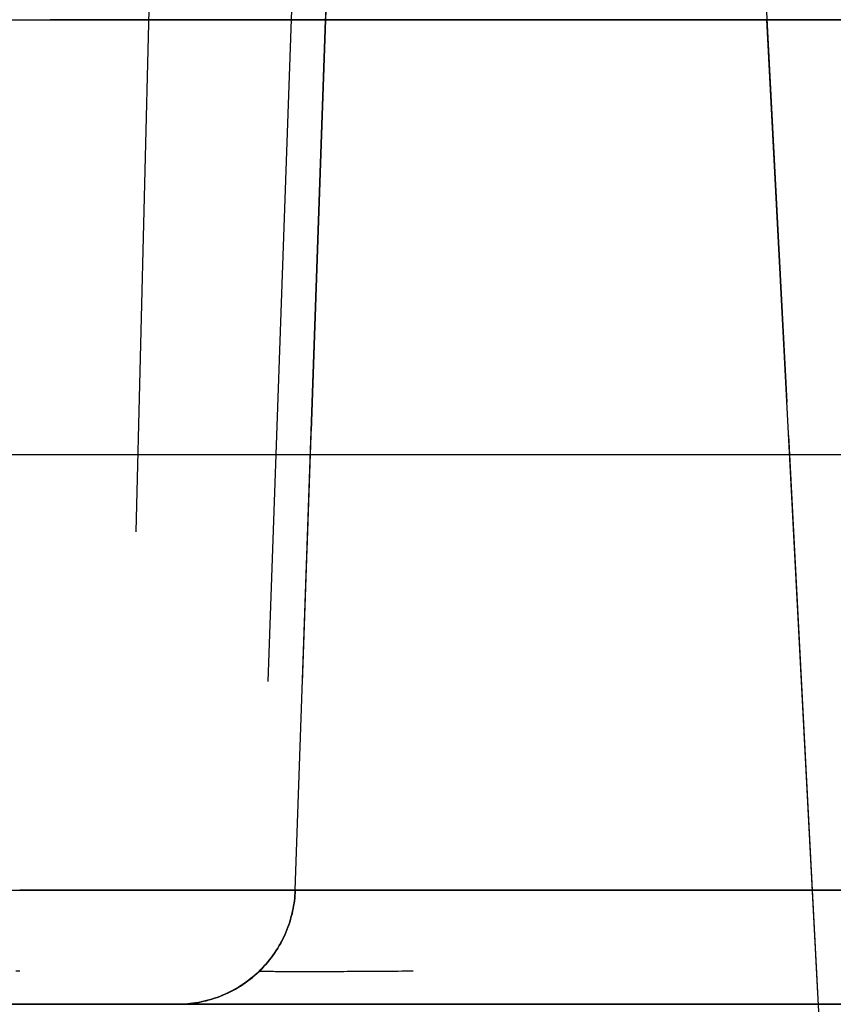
# Model space of a CAD drawing. Header units: millimetres. Extents: x -15 to 7, y 1 to 148.
# Tile 21 of 256: x -10.12 to -8.05, y 14.54 to 17.04. Entities that reach past the tile are written whole.
import ezdxf

# ---------------------------------------------------------------- set-up
doc = ezdxf.new("R2010")
doc.units = ezdxf.units.MM
doc.header["$MEASUREMENT"] = 0
doc.layers.add('Default', color=7, linetype='Continuous', true_color=0x000000)

msp = doc.modelspace()

# ---------------------------------------------------------------- linework, layer by layer
at = {"layer": 'Default', "color": 1, "true_color": 0xff0000}
for points in [[(-12.7003, 17.0353), (-7.2, 17.0353)], [(-11.7003, 17.0353), (-8.2188, 17.0353)], [(-5.7, 17.0353), (-10.0402, 17.0353)], [(-9.4172, 14.8248), (-9.34, 17.0353)], [(-6.2, 17.0353), (-9.0402, 17.0353)], [(-8.2188, 17.0353), (-4.0585, 17.0353)], [(-8.0893, 14.5635), (-8.2188, 17.0353)], [(-7.2, 15.9301), (-12.6617, 15.9301)], [(-8.1609, 15.9301), (-11.6617, 15.9301)], [(-5.7, 15.9301), (-10.0788, 15.9301)], [(-6.1614, 15.9301), (-9.0788, 15.9301)], [(-12.6231, 14.8248), (-7.2, 14.8248)], [(-11.6231, 14.8248), (-8.103, 14.8248)], [(-5.7, 14.8248), (-10.1174, 14.8248)], [(-9.717, 14.5353), (-9.7105, 14.5354), (-9.7039, 14.5356), (-9.6972, 14.536), (-9.6905, 14.5365), (-9.6838, 14.5372), (-9.6771, 14.538), (-9.6703, 14.539), (-9.6634, 14.5401), (-9.6566, 14.5415), (-9.6498, 14.543), (-9.6429, 14.5446), (-9.636, 14.5464), (-9.6292, 14.5485), (-9.6224, 14.5506), (-9.6155, 14.553), (-9.6087, 14.5555), (-9.602, 14.5583), (-9.5952, 14.5612), (-9.5885, 14.5642), (-9.5819, 14.5675), (-9.5753, 14.5709), (-9.5688, 14.5745), (-9.5623, 14.5783), (-9.556, 14.5822), (-9.5497, 14.5863), (-9.5435, 14.5906), (-9.5374, 14.595), (-9.5314, 14.5996), (-9.5255, 14.6044), (-9.5198, 14.6093), (-9.5141, 14.6143), (-9.5086, 14.6195), (-9.5032, 14.6248), (-9.498, 14.6303), (-9.4929, 14.6359), (-9.4879, 14.6416), (-9.4831, 14.6474), (-9.4785, 14.6534), (-9.474, 14.6594), (-9.4697, 14.6655), (-9.4655, 14.6718), (-9.4615, 14.6781), (-9.4577, 14.6845), (-9.454, 14.6909), (-9.4506, 14.6975), (-9.4473, 14.704), (-9.4441, 14.7107), (-9.4412, 14.7173), (-9.4384, 14.724), (-9.4358, 14.7308), (-9.4334, 14.7375), (-9.4311, 14.7443), (-9.4291, 14.7511), (-9.4272, 14.7579), (-9.4254, 14.7647), (-9.4239, 14.7715), (-9.4225, 14.7783), (-9.4213, 14.785), (-9.4202, 14.7917), (-9.4193, 14.7984), (-9.4185, 14.8051), (-9.4179, 14.8117), (-9.4175, 14.8183), (-9.4172, 14.8248)], [(-9.4172, 14.8248), (-9.4175, 14.8183), (-9.4179, 14.8117), (-9.4185, 14.8051), (-9.4193, 14.7984), (-9.4202, 14.7917), (-9.4213, 14.785), (-9.4225, 14.7783), (-9.4239, 14.7715), (-9.4254, 14.7647), (-9.4272, 14.7579), (-9.4291, 14.7511), (-9.4311, 14.7443), (-9.4334, 14.7375), (-9.4358, 14.7308), (-9.4384, 14.724), (-9.4412, 14.7173), (-9.4441, 14.7107), (-9.4473, 14.704), (-9.4506, 14.6975), (-9.454, 14.6909), (-9.4577, 14.6845), (-9.4615, 14.6781), (-9.4655, 14.6718), (-9.4697, 14.6655), (-9.474, 14.6594), (-9.4785, 14.6534), (-9.4831, 14.6474), (-9.4879, 14.6416), (-9.4929, 14.6359), (-9.498, 14.6303), (-9.5032, 14.6248), (-9.5086, 14.6195), (-9.5141, 14.6143), (-9.5198, 14.6093), (-9.5255, 14.6044), (-9.5314, 14.5996), (-9.5374, 14.595), (-9.5435, 14.5906), (-9.5497, 14.5863), (-9.556, 14.5822), (-9.5623, 14.5783), (-9.5688, 14.5745), (-9.5753, 14.5709), (-9.5819, 14.5675), (-9.5885, 14.5642), (-9.5952, 14.5612), (-9.602, 14.5583), (-9.6087, 14.5555), (-9.6155, 14.553), (-9.6224, 14.5506), (-9.6292, 14.5485), (-9.636, 14.5464), (-9.6429, 14.5446), (-9.6498, 14.543), (-9.6566, 14.5415), (-9.6634, 14.5401), (-9.6703, 14.539), (-9.6771, 14.538), (-9.6838, 14.5372), (-9.6905, 14.5365), (-9.6972, 14.536), (-9.7039, 14.5356), (-9.7105, 14.5354), (-9.717, 14.5353)], [(-9.717, 14.5353), (-9.7105, 14.5354), (-9.704, 14.5356), (-9.6974, 14.536), (-9.6907, 14.5365), (-9.684, 14.5371), (-9.6773, 14.538), (-9.6706, 14.5389), (-9.6638, 14.5401), (-9.657, 14.5414), (-9.6502, 14.5429), (-9.6433, 14.5445), (-9.6365, 14.5463), (-9.6297, 14.5483), (-9.6229, 14.5505), (-9.6161, 14.5528), (-9.6093, 14.5553), (-9.6025, 14.558), (-9.5958, 14.5609), (-9.5892, 14.5639), (-9.5825, 14.5671), (-9.576, 14.5705), (-9.5694, 14.5741), (-9.563, 14.5779), (-9.5566, 14.5818), (-9.5504, 14.5859), (-9.5442, 14.5901), (-9.5381, 14.5945), (-9.5321, 14.5991), (-9.5262, 14.6038), (-9.5204, 14.6087), (-9.5148, 14.6137), (-9.5092, 14.6189), (-9.5038, 14.6242), (-9.4986, 14.6297), (-9.4934, 14.6353), (-9.4885, 14.641), (-9.4836, 14.6468), (-9.479, 14.6527), (-9.4745, 14.6588), (-9.4701, 14.6649), (-9.4659, 14.6711), (-9.4619, 14.6774), (-9.4581, 14.6838), (-9.4544, 14.6903), (-9.4509, 14.6968), (-9.4476, 14.7034), (-9.4444, 14.7101), (-9.4414, 14.7168), (-9.4386, 14.7235), (-9.436, 14.7303), (-9.4336, 14.737), (-9.4313, 14.7439), (-9.4292, 14.7507), (-9.4273, 14.7575), (-9.4255, 14.7643), (-9.424, 14.7712), (-9.4225, 14.778), (-9.4213, 14.7848), (-9.4202, 14.7915), (-9.4193, 14.7983), (-9.4185, 14.805), (-9.4179, 14.8116), (-9.4175, 14.8183), (-9.4172, 14.8248)], [(-6.1228, 14.8248), (-9.1174, 14.8248)], [(-7.2, 14.5353), (-12.6231, 14.5353)], [(-7.2, 14.5353), (-12.6231, 14.5353)], [(-11.823, 14.5353), (-9.6742, 14.5353)], [(-6.1127, 14.5353), (-11.6231, 14.5353)], [(-10.1174, 14.5353), (-5.7, 14.5353)], [(-5.7, 14.5353), (-10.1174, 14.5353)], [(-9.1174, 14.5353), (-6.1127, 14.5353)], [(-8.0878, 14.5354), (-6.1127, 14.5354)]]:
    msp.add_lwpolyline(points, dxfattribs=at)
at = {"layer": 'Default', "color": 1, "true_color": 0xff0000, "extrusion": (0, 1, 0)}
for points in [[(10.0402, -93.4362), (10.0468, -93.4363), (10.0536, -93.4365), (10.0603, -93.4369), (10.0671, -93.4375), (10.074, -93.4381), (10.0809, -93.439), (10.0878, -93.44), (10.0948, -93.4412), (10.1017, -93.4426), (10.1087, -93.4442), (10.1157, -93.4459), (10.1227, -93.4478), (10.1297, -93.4499), (10.1367, -93.4522), (10.1436, -93.4546), (10.1506, -93.4573), (10.1575, -93.4601), (10.1643, -93.4631), (10.1712, -93.4663), (10.1779, -93.4697), (10.1846, -93.4733), (10.1913, -93.4771), (10.1978, -93.481), (10.2043, -93.4851), (10.2107, -93.4894), (10.2169, -93.4938), (10.2231, -93.4985), (10.2292, -93.5033), (10.2351, -93.5082), (10.241, -93.5133), (10.2467, -93.5186), (10.2522, -93.524), (10.2576, -93.5296), (10.2629, -93.5353), (10.268, -93.5411), (10.273, -93.5471), (10.2778, -93.5531), (10.2824, -93.5593), (10.2869, -93.5656), (10.2911, -93.572), (10.2953, -93.5784), (10.2992, -93.585), (10.3029, -93.5916), (10.3065, -93.5983), (10.3099, -93.6051), (10.3131, -93.6119), (10.3161, -93.6188), (10.319, -93.6257), (10.3216, -93.6326), (10.3241, -93.6396), (10.3263, -93.6465), (10.3284, -93.6535), (10.3303, -93.6605), (10.3321, -93.6675), (10.3336, -93.6745), (10.335, -93.6815), (10.3362, -93.6884), (10.3372, -93.6954), (10.3381, -93.7022), (10.3388, -93.7091), (10.3393, -93.7159), (10.3397, -93.7227), (10.3399, -93.7294), (10.34, -93.7361)], [(9.4278, -36.9378), (10.1522, -37.6621)], [(9.34, -36.7258), (9.3401, -36.733), (9.3403, -36.7402), (9.3408, -36.7474), (9.3414, -36.7547), (9.3422, -36.7619), (9.3432, -36.7692), (9.3443, -36.7764), (9.3456, -36.7837), (9.3472, -36.7909), (9.3489, -36.7981), (9.3507, -36.8053), (9.3528, -36.8125), (9.355, -36.8196), (9.3575, -36.8266), (9.3601, -36.8336), (9.3628, -36.8405), (9.3658, -36.8474), (9.3689, -36.8541), (9.3721, -36.8608), (9.3756, -36.8674), (9.3792, -36.8739), (9.3829, -36.8803), (9.3868, -36.8866), (9.3908, -36.8928), (9.395, -36.8989), (9.3993, -36.9048), (9.4038, -36.9107), (9.4084, -36.9164), (9.4131, -36.9219), (9.4179, -36.9273), (9.4228, -36.9326), (9.4278, -36.9378)], [(10.1682, -37.6236), (9.4664, -36.9218)], [(9.505, -36.9058), (10.1842, -37.5849)], [(10.3962, -37.3729), (9.717, -36.6938)]]:
    msp.add_lwpolyline(points, dxfattribs=at)
at = {"layer": 'Default', "color": 1, "true_color": 0xff0000, "extrusion": (0.001217, 0.034857, 0.999392)}
for points in [[(10.6286, -17.7101), (10.6286, -19.9233)], [(9.9288, -17.8764), (9.9288, -15.6633)]]:
    msp.add_lwpolyline(points, dxfattribs=at)
at = {"layer": 'Default', "color": 1, "true_color": 0xff0000, "extrusion": (0.999392, -0.034857, 0.001217)}
for points in [[(16.675, -93.4232), (14.4632, -93.346)], [(14.498, -33.661), (16.7099, -33.7382)]]:
    msp.add_lwpolyline(points, dxfattribs=at)
at = {"layer": 'Default', "color": 1, "true_color": 0xff0000, "extrusion": (1, 0, 0)}
for points in [[(14.8248, -89.5134), (17.0353, -89.4362)], [(14.8248, -29.8271), (17.0353, -29.75)], [(17.0353, -34.0498), (17.0353, -36.7258)], [(17.0353, -29.75), (17.0353, -30.2502)], [(15.9301, -36.7098), (15.9301, -34.0112)], [(15.7854, -30.1847), (15.7854, -29.7936)], [(14.8248, -93.359), (14.8183, -93.3587), (14.8117, -93.3583), (14.8051, -93.3577), (14.7984, -93.357), (14.7917, -93.356), (14.785, -93.355), (14.7783, -93.3538), (14.7715, -93.3524), (14.7647, -93.3508), (14.7579, -93.3491), (14.7511, -93.3472), (14.7443, -93.3451), (14.7375, -93.3428), (14.7308, -93.3404), (14.724, -93.3378), (14.7173, -93.3351), (14.7107, -93.3321), (14.704, -93.329), (14.6975, -93.3257), (14.6909, -93.3222), (14.6845, -93.3185), (14.6781, -93.3147), (14.6718, -93.3107), (14.6655, -93.3066), (14.6594, -93.3022), (14.6534, -93.2978), (14.6474, -93.2931), (14.6416, -93.2883), (14.6359, -93.2834), (14.6303, -93.2783), (14.6248, -93.273), (14.6195, -93.2676), (14.6143, -93.2621), (14.6093, -93.2565), (14.6044, -93.2507), (14.5996, -93.2448), (14.595, -93.2388), (14.5906, -93.2327), (14.5863, -93.2265), (14.5822, -93.2203), (14.5783, -93.2139), (14.5745, -93.2074), (14.5709, -93.2009), (14.5675, -93.1943), (14.5642, -93.1877), (14.5612, -93.181), (14.5583, -93.1743), (14.5555, -93.1675), (14.553, -93.1607), (14.5506, -93.1539), (14.5485, -93.147), (14.5464, -93.1402), (14.5446, -93.1333), (14.543, -93.1265), (14.5415, -93.1196), (14.5401, -93.1128), (14.539, -93.106), (14.538, -93.0992), (14.5372, -93.0924), (14.5365, -93.0857), (14.536, -93.079), (14.5356, -93.0724), (14.5354, -93.0658), (14.5353, -93.0592)], [(14.8248, -33.9726), (14.8248, -36.6938)], [(14.5353, -36.6938), (14.5353, -33.9726)], [(14.5353, -30.127), (14.5353, -33.3729)]]:
    msp.add_lwpolyline(points, dxfattribs=at)
at = {"layer": 'Default', "color": 1, "true_color": 0xff0000, "extrusion": (0.000609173, 0.02467, 0.999695)}
msp.add_lwpolyline([(10.2075, -17.7038), (10.2075, -15.492)], dxfattribs=at)
at = {"layer": 'Default', "color": 1, "true_color": 0xff0000, "extrusion": (0.000504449, 0.014446, 0.999896)}
for points in [[(-9.4092, 17.5672), (-9.4864, 15.3565)], [(-9.3987, 15.3534), (-9.3215, 17.5641)], [(-9.3869, 15.6902), (-9.3215, 17.5641)]]:
    msp.add_lwpolyline(points, dxfattribs=at)
at = {"layer": 'Default', "color": 1, "true_color": 0xff0000, "extrusion": (2.85973e-14, 1, -2.85973e-14)}
msp.add_lwpolyline([(9.0402, -33.75), (9.0468, -33.75), (9.0536, -33.7503), (9.0603, -33.7506), (9.0671, -33.7512), (9.074, -33.7519), (9.0809, -33.7527), (9.0878, -33.7538), (9.0948, -33.755), (9.1017, -33.7563), (9.1087, -33.7579), (9.1157, -33.7596), (9.1227, -33.7615), (9.1297, -33.7636), (9.1367, -33.7659), (9.1436, -33.7684), (9.1506, -33.771), (9.1575, -33.7738), (9.1643, -33.7769), (9.1712, -33.7801), (9.1779, -33.7834), (9.1846, -33.787), (9.1913, -33.7908), (9.1978, -33.7947), (9.2043, -33.7988), (9.2107, -33.8031), (9.2169, -33.8076), (9.2231, -33.8122), (9.2292, -33.817), (9.2351, -33.8219), (9.241, -33.8271), (9.2467, -33.8323), (9.2522, -33.8377), (9.2576, -33.8433), (9.2629, -33.849), (9.268, -33.8548), (9.273, -33.8608), (9.2778, -33.8668), (9.2824, -33.873), (9.2869, -33.8793), (9.2911, -33.8857), (9.2953, -33.8921), (9.2992, -33.8987), (9.3029, -33.9053), (9.3065, -33.912), (9.3099, -33.9188), (9.3131, -33.9256), (9.3161, -33.9325), (9.319, -33.9394), (9.3216, -33.9463), (9.3241, -33.9533), (9.3263, -33.9603), (9.3284, -33.9672), (9.3303, -33.9742), (9.3321, -33.9812), (9.3336, -33.9882), (9.335, -33.9952), (9.3362, -34.0021), (9.3372, -34.0091), (9.3381, -34.016), (9.3388, -34.0228), (9.3393, -34.0296), (9.3397, -34.0364), (9.3399, -34.0431), (9.34, -34.0498)], dxfattribs=at)
at = {"layer": 'Default', "color": 1, "true_color": 0xff0000, "extrusion": (0.001824, -0.034804, 0.999392)}
msp.add_lwpolyline([(-7.316, 14.1798), (-7.316, 16.3947)], dxfattribs=at)
at = {"layer": 'Default', "color": 1, "true_color": 0xff0000, "extrusion": (-0.002735, 0.052193, 0.998633)}
msp.add_lwpolyline([(7.316, -18.9993), (7.316, -16.4925)], dxfattribs=at)
at = {"layer": 'Default', "color": 1, "true_color": 0xff0000, "extrusion": (0.034878, 0.998783, -0.034878)}
for points in [[(10.6286, -92.7978), (10.6352, -92.7979), (10.642, -92.7981), (10.6487, -92.7985), (10.6555, -92.7991), (10.6624, -92.7998), (10.6693, -92.8006), (10.6762, -92.8017), (10.6831, -92.8029), (10.6901, -92.8043), (10.6971, -92.8058), (10.7041, -92.8076), (10.7111, -92.8095), (10.718, -92.8116), (10.725, -92.8139), (10.732, -92.8163), (10.7389, -92.819), (10.7458, -92.8218), (10.7527, -92.8248), (10.7595, -92.828), (10.7662, -92.8314), (10.7729, -92.835), (10.7795, -92.8388), (10.7861, -92.8427), (10.7926, -92.8468), (10.7989, -92.8511), (10.8052, -92.8556), (10.8114, -92.8602), (10.8175, -92.865), (10.8234, -92.87), (10.8292, -92.8751), (10.8349, -92.8804), (10.8405, -92.8858), (10.8459, -92.8913), (10.8511, -92.897), (10.8563, -92.9029), (10.8612, -92.9088), (10.866, -92.9149), (10.8706, -92.9211), (10.8751, -92.9273), (10.8794, -92.9337), (10.8835, -92.9402), (10.8874, -92.9468), (10.8912, -92.9534), (10.8947, -92.9601), (10.8981, -92.9669), (10.9013, -92.9737), (10.9044, -92.9805), (10.9072, -92.9874), (10.9098, -92.9944), (10.9123, -93.0013), (10.9146, -93.0083), (10.9167, -93.0153), (10.9186, -93.0223), (10.9203, -93.0293), (10.9218, -93.0363), (10.9232, -93.0432), (10.9244, -93.0502), (10.9255, -93.0571), (10.9263, -93.064), (10.927, -93.0709), (10.9275, -93.0777), (10.9279, -93.0844), (10.9282, -93.0912), (10.9282, -93.0978)], [(9.6292, -33.1466), (9.6359, -33.1467), (9.6426, -33.1469), (9.6493, -33.1473), (9.6561, -33.1479), (9.663, -33.1486), (9.6699, -33.1494), (9.6768, -33.1505), (9.6837, -33.1517), (9.6907, -33.1531), (9.6977, -33.1546), (9.7047, -33.1564), (9.7117, -33.1583), (9.7186, -33.1604), (9.7256, -33.1627), (9.7326, -33.1651), (9.7395, -33.1678), (9.7464, -33.1706), (9.7533, -33.1736), (9.7601, -33.1769), (9.7668, -33.1802), (9.7735, -33.1838), (9.7802, -33.1876), (9.7867, -33.1915), (9.7932, -33.1956), (9.7995, -33.1999), (9.8058, -33.2044), (9.812, -33.209), (9.8181, -33.2138), (9.824, -33.2188), (9.8298, -33.2239), (9.8355, -33.2292), (9.8411, -33.2346), (9.8465, -33.2402), (9.8518, -33.2459), (9.8569, -33.2517), (9.8618, -33.2576), (9.8666, -33.2637), (9.8712, -33.2699), (9.8757, -33.2762), (9.88, -33.2825), (9.8841, -33.289), (9.888, -33.2956), (9.8918, -33.3022), (9.8954, -33.3089), (9.8987, -33.3157), (9.9019, -33.3225), (9.905, -33.3293), (9.9078, -33.3362), (9.9104, -33.3432), (9.9129, -33.3501), (9.9152, -33.3571), (9.9173, -33.3641), (9.9192, -33.3711), (9.9209, -33.3781), (9.9225, -33.3851), (9.9238, -33.3921), (9.925, -33.399), (9.9261, -33.4059), (9.9269, -33.4128), (9.9276, -33.4197), (9.9282, -33.4265), (9.9285, -33.4333), (9.9288, -33.44), (9.9288, -33.4466)]]:
    msp.add_lwpolyline(points, dxfattribs=at)
at = {"layer": 'Default', "color": 1, "true_color": 0xff0000, "extrusion": (0.034896, 0.999286, -0.014454)}
for points in [[(9.9288, -36.4806), (9.9289, -36.4872), (9.9291, -36.4939), (9.9295, -36.5007), (9.93, -36.5075), (9.9307, -36.5143), (9.9316, -36.5212), (9.9326, -36.5282), (9.9338, -36.5351), (9.9352, -36.5421), (9.9368, -36.5491), (9.9385, -36.5561), (9.9404, -36.5631), (9.9425, -36.57), (9.9448, -36.577), (9.9472, -36.584), (9.9499, -36.5909), (9.9527, -36.5978), (9.9557, -36.6047), (9.9589, -36.6115), (9.9623, -36.6183), (9.9659, -36.625), (9.9696, -36.6316), (9.9736, -36.6382), (9.9777, -36.6446), (9.982, -36.651), (9.9864, -36.6573), (9.9911, -36.6635), (9.9958, -36.6695), (10.0008, -36.6755), (10.0059, -36.6813), (10.0112, -36.687), (10.0166, -36.6926)], [(9.9288, -36.4806), (9.9289, -36.4877), (9.9292, -36.495), (9.9296, -36.5022), (9.9302, -36.5094), (9.931, -36.5167), (9.932, -36.524), (9.9331, -36.5312), (9.9345, -36.5385), (9.936, -36.5457), (9.9377, -36.5529), (9.9396, -36.5601), (9.9416, -36.5672), (9.9439, -36.5743), (9.9463, -36.5814), (9.9489, -36.5884), (9.9516, -36.5953), (9.9546, -36.6021), (9.9577, -36.6089), (9.961, -36.6156), (9.9644, -36.6222), (9.968, -36.6287), (9.9717, -36.6351), (9.9756, -36.6414), (9.9796, -36.6476), (9.9838, -36.6537), (9.9881, -36.6596), (9.9926, -36.6655), (9.9972, -36.6712), (10.0019, -36.6767), (10.0067, -36.6821), (10.0116, -36.6874), (10.0166, -36.6926)]]:
    msp.add_lwpolyline(points, dxfattribs=at)
at = {"layer": 'Default', "color": 1, "true_color": 0xff0000, "extrusion": (-0.034709, 0.998795, 0.034709)}
for points in [[(9.8086, -93.9169), (9.8033, -93.9118), (9.7979, -93.9067), (9.7924, -93.9019), (9.7867, -93.8971), (9.7809, -93.8925), (9.7751, -93.8881), (9.7691, -93.8838), (9.763, -93.8797), (9.7569, -93.8757), (9.7506, -93.8718), (9.7442, -93.8681), (9.7378, -93.8646), (9.7313, -93.8612), (9.7247, -93.858), (9.718, -93.855), (9.7113, -93.8521), (9.7044, -93.8494), (9.6976, -93.8468), (9.6906, -93.8444), (9.6836, -93.8422), (9.6766, -93.8402), (9.6694, -93.8383), (9.6623, -93.8366), (9.6551, -93.835), (9.6479, -93.8337), (9.6406, -93.8325), (9.6333, -93.8315), (9.626, -93.8307), (9.6186, -93.8301), (9.6112, -93.8296), (9.6038, -93.8293), (9.5964, -93.8292)], [(8.8092, -34.2654), (8.8144, -34.2707), (8.8194, -34.2761), (8.8243, -34.2817), (8.829, -34.2873), (8.8336, -34.2931), (8.838, -34.299), (8.8423, -34.3049), (8.8464, -34.311), (8.8504, -34.3172), (8.8542, -34.3235), (8.8579, -34.3298), (8.8614, -34.3363), (8.8648, -34.3428), (8.868, -34.3494), (8.871, -34.3561), (8.8739, -34.3628), (8.8766, -34.3697), (8.8792, -34.3765), (8.8816, -34.3835), (8.8838, -34.3905), (8.8858, -34.3975), (8.8877, -34.4047), (8.8894, -34.4118), (8.8909, -34.419), (8.8923, -34.4262), (8.8934, -34.4335), (8.8944, -34.4408), (8.8952, -34.4482), (8.8959, -34.4555), (8.8963, -34.4629), (8.8966, -34.4703), (8.8966, -34.4777)], [(8.8092, -34.2654), (8.8039, -34.2602), (8.7985, -34.2552), (8.793, -34.2503), (8.7873, -34.2456), (8.7816, -34.241), (8.7757, -34.2366), (8.7697, -34.2323), (8.7636, -34.2281), (8.7575, -34.2241), (8.7512, -34.2203), (8.7448, -34.2166), (8.7384, -34.2131), (8.7319, -34.2097), (8.7253, -34.2065), (8.7186, -34.2035), (8.7119, -34.2006), (8.705, -34.1979), (8.6982, -34.1953), (8.6912, -34.1929), (8.6842, -34.1907), (8.6772, -34.1886), (8.6701, -34.1868), (8.6629, -34.1851), (8.6557, -34.1835), (8.6485, -34.1822), (8.6412, -34.181), (8.6339, -34.18), (8.6266, -34.1792), (8.6192, -34.1785), (8.6118, -34.1781), (8.6044, -34.1778), (8.597, -34.1777)]]:
    msp.add_lwpolyline(points, dxfattribs=at)
at = {"layer": 'Default', "color": 1, "true_color": 0xff0000, "extrusion": (0.707107, -5.69462e-14, 0.707107)}
msp.add_lwpolyline([(14.5353, -19.0755), (14.5354, -19.082), (14.5356, -19.0885), (14.536, -19.0951), (14.5365, -19.1018), (14.5371, -19.1084), (14.538, -19.1152), (14.5389, -19.1219), (14.5401, -19.1287), (14.5414, -19.1355), (14.5429, -19.1423), (14.5445, -19.1491), (14.5463, -19.156), (14.5483, -19.1628), (14.5505, -19.1696), (14.5528, -19.1764), (14.5553, -19.1832), (14.558, -19.1899), (14.5609, -19.1966), (14.5639, -19.2033), (14.5671, -19.2099), (14.5705, -19.2165), (14.5741, -19.223), (14.5779, -19.2295), (14.5818, -19.2358), (14.5859, -19.2421), (14.5901, -19.2483), (14.5945, -19.2544), (14.5991, -19.2604), (14.6038, -19.2663), (14.6087, -19.2721), (14.6137, -19.2777), (14.6189, -19.2832), (14.6242, -19.2886), (14.6297, -19.2939), (14.6353, -19.299), (14.641, -19.304), (14.6468, -19.3088), (14.6527, -19.3135), (14.6588, -19.318), (14.6649, -19.3224), (14.6711, -19.3265), (14.6774, -19.3306), (14.6838, -19.3344), (14.6903, -19.3381), (14.6968, -19.3416), (14.7034, -19.3449), (14.7101, -19.3481), (14.7168, -19.351), (14.7235, -19.3538), (14.7303, -19.3565), (14.737, -19.3589), (14.7439, -19.3612), (14.7507, -19.3633), (14.7575, -19.3652), (14.7643, -19.3669), (14.7712, -19.3685), (14.778, -19.3699), (14.7848, -19.3712), (14.7915, -19.3723), (14.7983, -19.3732), (14.805, -19.3739), (14.8116, -19.3745), (14.8183, -19.375), (14.8248, -19.3753)], dxfattribs=at)
at = {"layer": 'Default', "color": 1, "true_color": 0xff0000, "extrusion": (1, 4.65872e-15, -1.04237e-14)}
msp.add_lwpolyline([(14.5353, -89.8132), (14.5354, -89.8068), (14.5356, -89.8002), (14.536, -89.7936), (14.5365, -89.787), (14.5371, -89.7803), (14.538, -89.7736), (14.5389, -89.7668), (14.5401, -89.76), (14.5414, -89.7532), (14.5429, -89.7464), (14.5445, -89.7396), (14.5463, -89.7328), (14.5483, -89.7259), (14.5505, -89.7191), (14.5528, -89.7123), (14.5553, -89.7055), (14.558, -89.6988), (14.5609, -89.6921), (14.5639, -89.6854), (14.5671, -89.6788), (14.5705, -89.6722), (14.5741, -89.6657), (14.5779, -89.6592), (14.5818, -89.6529), (14.5859, -89.6466), (14.5901, -89.6404), (14.5945, -89.6343), (14.5991, -89.6283), (14.6038, -89.6224), (14.6087, -89.6166), (14.6137, -89.611), (14.6189, -89.6055), (14.6242, -89.6001), (14.6297, -89.5948), (14.6353, -89.5897), (14.641, -89.5847), (14.6468, -89.5799), (14.6527, -89.5752), (14.6588, -89.5707), (14.6649, -89.5664), (14.6711, -89.5622), (14.6774, -89.5581), (14.6838, -89.5543), (14.6903, -89.5506), (14.6968, -89.5471), (14.7034, -89.5438), (14.7101, -89.5406), (14.7168, -89.5377), (14.7235, -89.5349), (14.7303, -89.5322), (14.737, -89.5298), (14.7439, -89.5275), (14.7507, -89.5254), (14.7575, -89.5235), (14.7643, -89.5218), (14.7712, -89.5202), (14.778, -89.5188), (14.7848, -89.5175), (14.7915, -89.5165), (14.7983, -89.5155), (14.805, -89.5148), (14.8116, -89.5142), (14.8183, -89.5137), (14.8248, -89.5134)], dxfattribs=at)
at = {"layer": 'Default', "color": 1, "true_color": 0xff0000, "extrusion": (0.707107, -4.94317e-15, 0.707107)}
msp.add_lwpolyline([(14.8248, -19.3753), (14.8183, -19.375), (14.8117, -19.3745), (14.8051, -19.3739), (14.7984, -19.3732), (14.7917, -19.3723), (14.785, -19.3712), (14.7783, -19.37), (14.7715, -19.3686), (14.7647, -19.367), (14.7579, -19.3653), (14.7511, -19.3634), (14.7443, -19.3613), (14.7375, -19.3591), (14.7308, -19.3567), (14.724, -19.3541), (14.7173, -19.3513), (14.7107, -19.3483), (14.704, -19.3452), (14.6975, -19.3419), (14.6909, -19.3384), (14.6845, -19.3348), (14.6781, -19.331), (14.6718, -19.327), (14.6655, -19.3228), (14.6594, -19.3185), (14.6534, -19.314), (14.6474, -19.3093), (14.6416, -19.3045), (14.6359, -19.2996), (14.6303, -19.2945), (14.6248, -19.2892), (14.6195, -19.2839), (14.6143, -19.2783), (14.6093, -19.2727), (14.6044, -19.2669), (14.5996, -19.2611), (14.595, -19.2551), (14.5906, -19.249), (14.5863, -19.2428), (14.5822, -19.2365), (14.5783, -19.2301), (14.5745, -19.2237), (14.5709, -19.2172), (14.5675, -19.2106), (14.5642, -19.2039), (14.5612, -19.1973), (14.5583, -19.1905), (14.5555, -19.1838), (14.553, -19.1769), (14.5506, -19.1701), (14.5485, -19.1633), (14.5464, -19.1564), (14.5446, -19.1496), (14.543, -19.1427), (14.5415, -19.1359), (14.5401, -19.129), (14.539, -19.1222), (14.538, -19.1154), (14.5372, -19.1087), (14.5365, -19.1019), (14.536, -19.0952), (14.5356, -19.0886), (14.5354, -19.082), (14.5353, -19.0755)], dxfattribs=at)
at = {"layer": 'Default', "color": 1, "true_color": 0xff0000, "extrusion": (0.382472, 0.000107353, 0.923967)}
msp.add_lwpolyline([(14.538, -3.9735), (14.5381, -3.98), (14.5383, -3.9866), (14.5387, -3.9932), (14.5392, -3.9998), (14.5398, -4.0065), (14.5406, -4.0132), (14.5416, -4.02), (14.5427, -4.0268), (14.544, -4.0335), (14.5455, -4.0404), (14.5471, -4.0472), (14.5489, -4.054), (14.5509, -4.0608), (14.5531, -4.0676), (14.5554, -4.0744), (14.5579, -4.0812), (14.5606, -4.0879), (14.5634, -4.0946), (14.5664, -4.1012), (14.5696, -4.1079), (14.573, -4.1144), (14.5765, -4.1209), (14.5803, -4.1273), (14.5841, -4.1336), (14.5882, -4.1399), (14.5924, -4.1461), (14.5968, -4.1521), (14.6013, -4.1581), (14.606, -4.164), (14.6108, -4.1697), (14.6158, -4.1754), (14.6209, -4.1809), (14.6262, -4.1862), (14.6316, -4.1915), (14.6371, -4.1966), (14.6427, -4.2015), (14.6485, -4.2063), (14.6544, -4.211), (14.6603, -4.2155), (14.6664, -4.2198), (14.6725, -4.224), (14.6788, -4.228), (14.6851, -4.2319), (14.6915, -4.2355), (14.6979, -4.2391), (14.7044, -4.2424), (14.711, -4.2455), (14.7176, -4.2485), (14.7243, -4.2514), (14.7309, -4.254), (14.7376, -4.2565), (14.7443, -4.2588), (14.7511, -4.2609), (14.7578, -4.2628), (14.7645, -4.2646), (14.7713, -4.2662), (14.778, -4.2677), (14.7847, -4.269), (14.7914, -4.2701), (14.798, -4.2711), (14.8047, -4.2719), (14.8112, -4.2725), (14.8178, -4.2731), (14.8243, -4.2734)], dxfattribs=at)
at = {"layer": 'Default', "color": 1, "true_color": 0xff0000, "extrusion": (0.707107, 9.71566e-14, 0.707107)}
msp.add_lwpolyline([(14.5353, -16.9756), (14.5354, -16.9821), (14.5356, -16.9886), (14.536, -16.9952), (14.5365, -17.0018), (14.5371, -17.0085), (14.5379, -17.0152), (14.5389, -17.022), (14.5401, -17.0287), (14.5414, -17.0355), (14.5428, -17.0423), (14.5445, -17.0491), (14.5463, -17.0559), (14.5482, -17.0627), (14.5504, -17.0695), (14.5527, -17.0762), (14.5552, -17.083), (14.5579, -17.0897), (14.5607, -17.0964), (14.5637, -17.103), (14.5669, -17.1096), (14.5703, -17.1161), (14.5738, -17.1226), (14.5775, -17.129), (14.5814, -17.1353), (14.5854, -17.1416), (14.5896, -17.1477), (14.594, -17.1538), (14.5985, -17.1597), (14.6031, -17.1656), (14.608, -17.1713), (14.6129, -17.1769), (14.618, -17.1824), (14.6233, -17.1878), (14.6286, -17.193), (14.6341, -17.1981), (14.6397, -17.2031), (14.6454, -17.2079), (14.6513, -17.2125), (14.6572, -17.217), (14.6633, -17.2213), (14.6694, -17.2255), (14.6756, -17.2295), (14.6819, -17.2334), (14.6882, -17.2371), (14.6947, -17.2406), (14.7011, -17.2439), (14.7077, -17.2471), (14.7142, -17.2501), (14.7209, -17.2529), (14.7275, -17.2555), (14.7342, -17.258), (14.7409, -17.2603), (14.7476, -17.2625), (14.7543, -17.2644), (14.761, -17.2662), (14.7677, -17.2679), (14.7744, -17.2693), (14.7811, -17.2706), (14.7877, -17.2718), (14.7944, -17.2728), (14.801, -17.2736), (14.8075, -17.2743), (14.814, -17.2748), (14.8205, -17.2752)], dxfattribs=at)
at = {"layer": 'Default', "color": 1, "true_color": 0xff0000, "extrusion": (0.923967, -0.000107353, 0.382472)}
msp.add_lwpolyline([(14.5342, -27.3021), (14.5343, -27.3086), (14.5345, -27.3152), (14.5349, -27.3218), (14.5354, -27.3284), (14.536, -27.3351), (14.5368, -27.3418), (14.5378, -27.3486), (14.5389, -27.3554), (14.5402, -27.3621), (14.5417, -27.369), (14.5433, -27.3758), (14.5452, -27.3826), (14.5471, -27.3894), (14.5493, -27.3962), (14.5516, -27.403), (14.5541, -27.4098), (14.5568, -27.4165), (14.5596, -27.4232), (14.5627, -27.4298), (14.5659, -27.4364), (14.5692, -27.443), (14.5728, -27.4495), (14.5765, -27.4559), (14.5804, -27.4622), (14.5844, -27.4685), (14.5887, -27.4747), (14.593, -27.4807), (14.5976, -27.4867), (14.6023, -27.4926), (14.6071, -27.4983), (14.6121, -27.5039), (14.6172, -27.5094), (14.6225, -27.5148), (14.6279, -27.5201), (14.6334, -27.5252), (14.639, -27.5301), (14.6448, -27.5349), (14.6506, -27.5396), (14.6566, -27.5441), (14.6627, -27.5484), (14.6688, -27.5526), (14.6751, -27.5566), (14.6814, -27.5604), (14.6878, -27.5641), (14.6942, -27.5676), (14.7007, -27.5709), (14.7073, -27.5741), (14.7139, -27.5771), (14.7205, -27.5799), (14.7272, -27.5825), (14.7339, -27.585), (14.7406, -27.5873), (14.7474, -27.5894), (14.7541, -27.5914), (14.7608, -27.5931), (14.7676, -27.5948), (14.7743, -27.5962), (14.781, -27.5975), (14.7877, -27.5986), (14.7943, -27.5996), (14.8009, -27.6004), (14.8075, -27.6011), (14.8141, -27.6016), (14.8206, -27.6019)], dxfattribs=at)
at = {"layer": 'Default', "color": 1, "true_color": 0xff0000, "extrusion": (1, 1.98037e-14, 2.5049e-14)}
msp.add_lwpolyline([(14.8248, -33.6728), (14.8183, -33.6725), (14.8117, -33.672), (14.8051, -33.6714), (14.7984, -33.6707), (14.7917, -33.6698), (14.785, -33.6687), (14.7783, -33.6675), (14.7715, -33.6661), (14.7647, -33.6645), (14.7579, -33.6628), (14.7511, -33.6609), (14.7443, -33.6588), (14.7375, -33.6566), (14.7308, -33.6541), (14.724, -33.6515), (14.7173, -33.6488), (14.7107, -33.6458), (14.704, -33.6427), (14.6975, -33.6394), (14.6909, -33.6359), (14.6845, -33.6323), (14.6781, -33.6284), (14.6718, -33.6244), (14.6655, -33.6203), (14.6594, -33.616), (14.6534, -33.6115), (14.6474, -33.6068), (14.6416, -33.602), (14.6359, -33.5971), (14.6303, -33.592), (14.6248, -33.5867), (14.6195, -33.5813), (14.6143, -33.5758), (14.6093, -33.5702), (14.6044, -33.5644), (14.5996, -33.5585), (14.595, -33.5525), (14.5906, -33.5465), (14.5863, -33.5403), (14.5822, -33.534), (14.5783, -33.5276), (14.5745, -33.5212), (14.5709, -33.5146), (14.5675, -33.5081), (14.5642, -33.5014), (14.5612, -33.4947), (14.5583, -33.488), (14.5555, -33.4812), (14.553, -33.4744), (14.5506, -33.4676), (14.5485, -33.4608), (14.5464, -33.4539), (14.5446, -33.447), (14.543, -33.4402), (14.5415, -33.4333), (14.5401, -33.4265), (14.539, -33.4197), (14.538, -33.4129), (14.5372, -33.4061), (14.5365, -33.3994), (14.536, -33.3927), (14.5356, -33.3861), (14.5354, -33.3795), (14.5353, -33.3729)], dxfattribs=at)
at = {"layer": 'Default', "color": 1, "true_color": 0xff0000, "extrusion": (1, -1.51764e-14, 1.46557e-14)}
msp.add_lwpolyline([(14.5353, -30.127), (14.5354, -30.1205), (14.5356, -30.1139), (14.536, -30.1073), (14.5365, -30.1007), (14.5371, -30.094), (14.538, -30.0873), (14.5389, -30.0805), (14.5401, -30.0737), (14.5414, -30.0669), (14.5429, -30.0601), (14.5445, -30.0533), (14.5463, -30.0465), (14.5483, -30.0396), (14.5505, -30.0328), (14.5528, -30.026), (14.5553, -30.0193), (14.558, -30.0125), (14.5609, -30.0058), (14.5639, -29.9991), (14.5671, -29.9925), (14.5705, -29.9859), (14.5741, -29.9794), (14.5779, -29.973), (14.5818, -29.9666), (14.5859, -29.9603), (14.5901, -29.9541), (14.5945, -29.948), (14.5991, -29.942), (14.6038, -29.9361), (14.6087, -29.9304), (14.6137, -29.9247), (14.6189, -29.9192), (14.6242, -29.9138), (14.6297, -29.9085), (14.6353, -29.9034), (14.641, -29.8984), (14.6468, -29.8936), (14.6527, -29.8889), (14.6588, -29.8844), (14.6649, -29.8801), (14.6711, -29.8759), (14.6774, -29.8719), (14.6838, -29.868), (14.6903, -29.8643), (14.6968, -29.8608), (14.7034, -29.8575), (14.7101, -29.8544), (14.7168, -29.8514), (14.7235, -29.8486), (14.7303, -29.846), (14.737, -29.8435), (14.7439, -29.8412), (14.7507, -29.8391), (14.7575, -29.8372), (14.7643, -29.8355), (14.7712, -29.8339), (14.778, -29.8325), (14.7848, -29.8313), (14.7915, -29.8302), (14.7983, -29.8293), (14.805, -29.8285), (14.8116, -29.8279), (14.8183, -29.8274), (14.8248, -29.8271)], dxfattribs=at)
at = {"layer": 'Default', "color": 1, "true_color": 0xff0000, "extrusion": (0.99863, 0.052336, 4.14127e-09)}
msp.add_lwpolyline([(15.2286, -29.8271), (15.2222, -29.8274), (15.2157, -29.8279), (15.2091, -29.8285), (15.2025, -29.8292), (15.1959, -29.8301), (15.1893, -29.8311), (15.1826, -29.8323), (15.1759, -29.8337), (15.1693, -29.8352), (15.1626, -29.8369), (15.1559, -29.8387), (15.1492, -29.8407), (15.1425, -29.8429), (15.1358, -29.8453), (15.1292, -29.8478), (15.1225, -29.8505), (15.1159, -29.8533), (15.1094, -29.8564), (15.1029, -29.8596), (15.0965, -29.8629), (15.0901, -29.8665), (15.0838, -29.8702), (15.0775, -29.874), (15.0714, -29.8781), (15.0653, -29.8823), (15.0593, -29.8866), (15.0535, -29.8911), (15.0477, -29.8958), (15.042, -29.9005), (15.0365, -29.9055), (15.031, -29.9106), (15.0257, -29.9158), (15.0205, -29.9211), (15.0155, -29.9266), (15.0106, -29.9322), (15.0059, -29.9379), (15.0012, -29.9437), (14.9968, -29.9496), (14.9925, -29.9556), (14.9884, -29.9617), (14.9844, -29.9679), (14.9806, -29.9742), (14.9769, -29.9805), (14.9734, -29.9869), (14.9701, -29.9934), (14.967, -29.9999), (14.964, -30.0065), (14.9612, -30.0131), (14.9585, -30.0197), (14.9561, -30.0263), (14.9538, -30.033), (14.9517, -30.0397), (14.9497, -30.0464), (14.9479, -30.0531), (14.9463, -30.0598), (14.9448, -30.0665), (14.9435, -30.0732), (14.9424, -30.0799), (14.9414, -30.0865), (14.9406, -30.0931), (14.9399, -30.0997), (14.9394, -30.1062), (14.939, -30.1127), (14.9388, -30.1192)], dxfattribs=at)
at = {"layer": 'Default', "color": 1, "true_color": 0xff0000, "extrusion": (7.1905e-14, 1, -2.97734e-14)}
msp.add_lwpolyline([(9.717, -33.9726), (9.7168, -33.9582), (9.7163, -33.9438), (9.7154, -33.9293), (9.7142, -33.9148), (9.7126, -33.9002), (9.7107, -33.8857), (9.7084, -33.8712), (9.7057, -33.8567), (9.7027, -33.8422), (9.6993, -33.8278), (9.6955, -33.8134), (9.6914, -33.7992), (9.6869, -33.785), (9.6821, -33.7709), (9.6769, -33.7569), (9.6714, -33.7431), (9.6655, -33.7294), (9.6593, -33.7158), (9.6528, -33.7024), (9.6459, -33.6892), (9.6387, -33.6762), (9.6312, -33.6634), (9.6234, -33.6508), (9.6153, -33.6384), (9.607, -33.6263), (9.5983, -33.6144), (9.5895, -33.6027), (9.5803, -33.5914), (9.5709, -33.5802), (9.5613, -33.5694), (9.5515, -33.5588), (9.5414, -33.5485)], dxfattribs=at)
at = {"layer": 'Default', "color": 1, "true_color": 0xff0000, "extrusion": (2.97734e-14, 1, -7.1905e-14)}
msp.add_lwpolyline([(9.1174, -33.3729), (9.1318, -33.3731), (9.1462, -33.3736), (9.1607, -33.3745), (9.1752, -33.3757), (9.1897, -33.3773), (9.2042, -33.3793), (9.2188, -33.3816), (9.2333, -33.3842), (9.2477, -33.3873), (9.2622, -33.3907), (9.2765, -33.3944), (9.2908, -33.3985), (9.305, -33.403), (9.3191, -33.4079), (9.3331, -33.413), (9.3469, -33.4186), (9.3606, -33.4244), (9.3741, -33.4307), (9.3875, -33.4372), (9.4007, -33.4441), (9.4137, -33.4512), (9.4265, -33.4587), (9.4391, -33.4665), (9.4515, -33.4746), (9.4637, -33.483), (9.4756, -33.4916), (9.4872, -33.5005), (9.4986, -33.5097), (9.5097, -33.519), (9.5206, -33.5287), (9.5311, -33.5385), (9.5414, -33.5485)], dxfattribs=at)
at = {"layer": 'Default', "color": 1, "true_color": 0xff0000}
for points in [[(-10.1174, 14.6194, -93.2675), (-10.127, 14.6193, -93.2675)], [(-9.3953, 14.6179, -33.6947), (-9.402, 14.6179, -33.7016), (-9.4086, 14.6179, -33.7087), (-9.415, 14.6179, -33.716), (-9.4212, 14.6179, -33.7234), (-9.4272, 14.6179, -33.731), (-9.433, 14.6179, -33.7387), (-9.4386, 14.618, -33.7465), (-9.444, 14.618, -33.7545), (-9.4492, 14.618, -33.7626), (-9.4542, 14.618, -33.7708), (-9.459, 14.6181, -33.7791), (-9.4636, 14.6181, -33.7876), (-9.4679, 14.6181, -33.7961), (-9.4721, 14.6182, -33.8048), (-9.4761, 14.6182, -33.8135), (-9.4798, 14.6183, -33.8224), (-9.4833, 14.6183, -33.8313), (-9.4866, 14.6184, -33.8403), (-9.4897, 14.6184, -33.8494), (-9.4926, 14.6185, -33.8586), (-9.4952, 14.6186, -33.8678), (-9.4976, 14.6186, -33.8771), (-9.4998, 14.6187, -33.8865), (-9.5017, 14.6187, -33.8959), (-9.5034, 14.6188, -33.9054), (-9.5049, 14.6189, -33.9149), (-9.5061, 14.619, -33.9244), (-9.5072, 14.619, -33.934), (-9.5079, 14.6191, -33.9436), (-9.5084, 14.6192, -33.9533), (-9.5087, 14.6193, -33.9629), (-9.5087, 14.6194, -33.9726)], [(-9.1174, 14.6194, -33.5812), (-9.127, 14.6193, -33.5812), (-9.1367, 14.6192, -33.5815), (-9.1463, 14.6191, -33.582), (-9.156, 14.619, -33.5828), (-9.1655, 14.619, -33.5838), (-9.1751, 14.6189, -33.5851), (-9.1846, 14.6188, -33.5865), (-9.1941, 14.6187, -33.5882), (-9.2035, 14.6187, -33.5902), (-9.2128, 14.6186, -33.5924), (-9.2221, 14.6186, -33.5948), (-9.2314, 14.6185, -33.5974), (-9.2405, 14.6184, -33.6003), (-9.2496, 14.6184, -33.6033), (-9.2587, 14.6183, -33.6066), (-9.2676, 14.6183, -33.6102), (-9.2764, 14.6182, -33.6139), (-9.2852, 14.6182, -33.6178), (-9.2938, 14.6181, -33.622), (-9.3024, 14.6181, -33.6264), (-9.3108, 14.6181, -33.631), (-9.3192, 14.618, -33.6358), (-9.3274, 14.618, -33.6408), (-9.3355, 14.618, -33.646), (-9.3435, 14.618, -33.6514), (-9.3513, 14.6179, -33.657), (-9.359, 14.6179, -33.6628), (-9.3665, 14.6179, -33.6688), (-9.374, 14.6179, -33.675), (-9.3812, 14.6179, -33.6813), (-9.3883, 14.6179, -33.6879), (-9.3953, 14.6179, -33.6947)]]:
    msp.add_polyline3d(points, dxfattribs=at)

doc.saveas('drawing.dxf')
